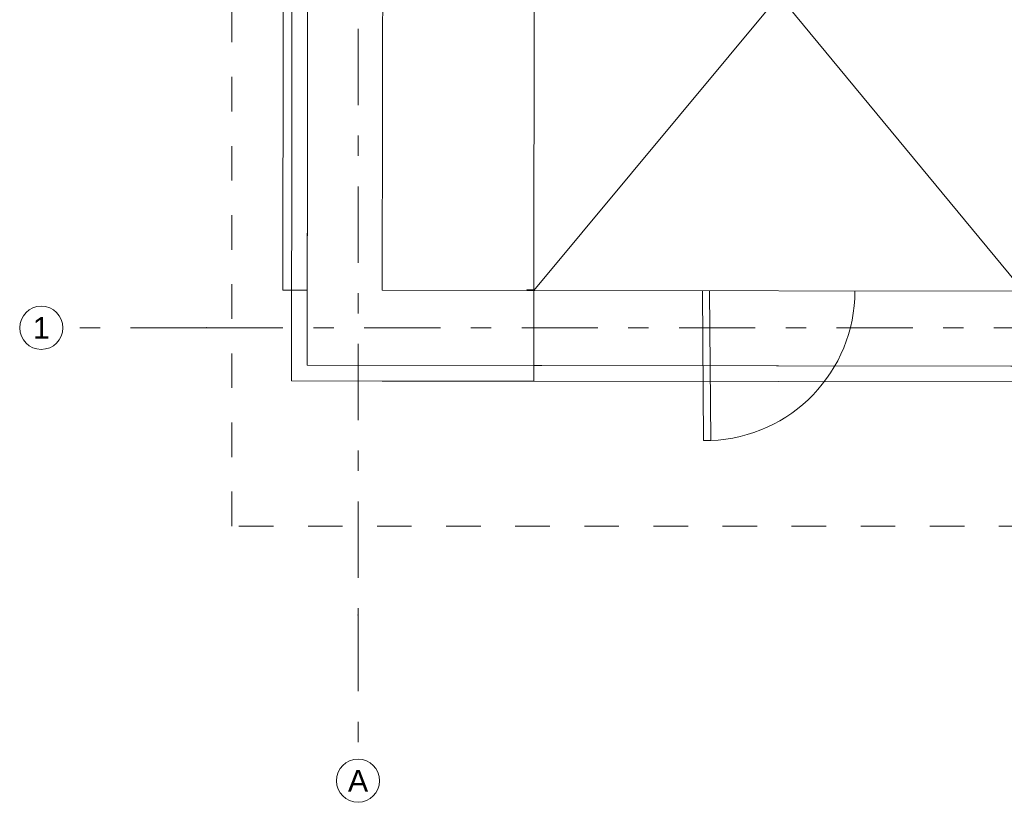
# Model space of a CAD drawing. Header units: millimetres. Extents: x 11681 to 15516, y 25095 to 29743.
# Tile 1 of 96: x 12089 to 12773, y 25095 to 25639. Entities that reach past the tile are written whole.
import ezdxf
from ezdxf.enums import TextEntityAlignment as Align

# ---------------------------------------------------------------- set-up
doc = ezdxf.new("R2010")
doc.units = ezdxf.units.MM
for name, pattern in [('Przerywana', [48, 24, -24]), ('Przerywana podwójnie', [109.361107, 52.916665, -21.166666, 14.111111, -21.166666]), ('Wipeout_Contour', [100, 0, -100])]:
    doc.linetypes.add(name, pattern=pattern)
for name, color, linetype, lineweight, true_color in [('103-Z Zakres opracowania_Nr_pióra__95', 7, 'Continuous', 140, 0x7c7c7c), ('280-A Dachy Powłoki_Nr_pióra__95', 7, 'Continuous', 20, 0x7c7c7c), ('410-K Osie główne_Nr_pióra__95', 7, 'Continuous', 0, 0x7c7c7c), ('420-K Ściany_Nr_pióra__95', 7, 'Continuous', 13, 0x7c7c7c), ('460 - Stropy_Nr_pióra__95', 7, 'Continuous', 13, 0x7c7c7c), ('Nowe_299-A Wymiary Opisy_Nr_pióra__95', 7, 'Continuous', 25, 0x7c7c7c), ('Nowe_Drzwi Archicad_Nr_pióra__95', 7, 'Continuous', 20, 0x7c7c7c)]:
    doc.layers.add(name, color=color, linetype=linetype, lineweight=lineweight, true_color=true_color)
doc.layers.add('410-K Osie główne_Nr_pióra__11', color=7, linetype='Continuous', lineweight=0)
doc.layers.add('XREF', color=8, linetype='Continuous', lineweight=9)
doc.layers.add('420-K Ściany', color=7, linetype='Continuous')
doc.layers.add('Nowe_Drzwi Archicad', color=7, linetype='Continuous')
doc.styles.add('STYL_AUTOMATYCZNY_1', font='arial.ttf')

# ---------------------------------------------------------------- blocks, each defined once
blk = doc.blocks.new('Drzwi garażowe_ segmentowe[1]_1')
at = {"layer": 'Nowe_Drzwi Archicad_Nr_pióra__95', "color": 8, "linetype": 'Continuous', "lineweight": 20, "true_color": 0x7c7c7c}
for p, q in [((164.76, 469.72), (164.25, 59.73)), ((164.25, 59.73), (504.76, 469.29)), ((504.76, 469.29), (164.76, 469.72)), ((504.25, 59.3), (164.76, 469.72)), ((504.25, 59.3), (504.76, 469.29)), ((159.25, 59.72), (159.25, 60.22)), ((159.25, 60.22), (164.25, 60.22)), ((164.25, 59.72), (159.25, 59.72)), ((164.25, 59.72), (159.25, 59.72)), ((164.25, 59.72), (159.25, 59.72)), ((164.17, -3.28), (164.25, 59.72)), ((164.17, -3.28), (164.25, 59.72)), ((164.25, 60.22), (164.25, 59.72)), ((164.25, 59.72), (164.25, 59.73)), ((164.25, 59.73), (504.25, 59.3)), ((504.25, 59.29), (164.25, 59.72)), ((504.17, -3.71), (504.25, 59.29)), ((504.17, -3.71), (504.25, 59.29)), ((504.25, 59.79), (509.25, 59.79)), ((504.25, 59.29), (504.25, 59.79)), ((504.25, 59.3), (504.25, 59.29)), ((509.25, 59.29), (504.25, 59.29)), ((504.25, 59.29), (509.25, 59.29)), ((504.25, 59.29), (509.25, 59.29)), ((509.25, 59.79), (509.25, 59.29))]:
    blk.add_line(p, q, dxfattribs=at)
blk = doc.blocks.new('parter 2025.10.15')
at = {"layer": '103-Z Zakres opracowania_Nr_pióra__95', "color": 8, "linetype": 'Przerywana', "lineweight": 5}
blk.add_lwpolyline([(-45.53, 3079.65), (654.37, 3079.65), (654.37, 2747.81), (1099.75, 2747.81), (1099.75, 2276.77), (655.29, 2276.77), (655.29, -103.95), (-45.53, -103.95)], close=True, dxfattribs=at)
at = {"layer": '280-A Dachy Powłoki_Nr_pióra__95', "color": 8, "linetype": 'Continuous', "lineweight": 5, "flags": 128}
for points in [[(-10.18, 59.91), (-6.55, 3006.84)], [(13.45, 3006.84), (13.45, 59.93)], [(14.52, 59.93), (14.52, 3006.84)], [(31.49, 59.91), (31.49, 3006.82)], [(31.84, 3006.82), (31.84, 59.91)], [(13.45, 59.93), (-10.18, 59.91)], [(-9.12, 59.91), (7.85, 59.89), (8.2, 59.89)], [(7.85, 59.89), (31.49, 59.91)], [(13.45, 59.93), (14.52, 59.93), (31.49, 59.91), (31.84, 59.91)]]:
    blk.add_lwpolyline(points, dxfattribs=at)
at = {"layer": '410-K Osie główne_Nr_pióra__95', "color": 8, "linetype": 'Przerywana podwójnie', "lineweight": 5}
for p, q in [((-63, 33.81), (-163, 33.81)), ((42.06, -165.65), (42.06, -265.65))]:
    blk.add_line(p, q, dxfattribs=at)
at = {"layer": '410-K Osie główne_Nr_pióra__95', "color": 8, "linetype": 'Continuous', "lineweight": 5}
for centre in [(-178, 33.81), (42.06, -280.65)]:
    blk.add_circle(centre, 15, dxfattribs=at)
at = {"layer": '410-K Osie główne_Nr_pióra__95', "color": 8, "linetype": 'Przerywana podwójnie', "lineweight": 5}
for p in [(-63, 33.81), (-63, 33.81), (42.06, -165.65), (42.06, -165.65)]:
    blk.add_point(p, dxfattribs=at)
at = {"layer": '420-K Ściany_Nr_pióra__95', "color": 8, "linetype": 'Continuous', "lineweight": 5, "flags": 128}
for points in [[(-0.35, 3069.65), (-4.21, -3.07)], [(-4.21, -3.07), (58.79, -3.15)], [(58.79, -3.15), (164.17, -3.28)], [(164.17, -3.28), (504.17, -3.71)]]:
    blk.add_lwpolyline(points, dxfattribs=at)
at = {"layer": 'Nowe_299-A Wymiary Opisy_Nr_pióra__95', "color": 8, "linetype": 'Continuous', "lineweight": 5}
for p, q in [((281.25, 59.57), (282.12, -44.43)), ((286.25, 59.57), (287.12, -44.44)), ((282.12, -44.43), (287.12, -44.44))]:
    blk.add_line(p, q, dxfattribs=at)
blk.add_arc((283.2, 59.54), 104.05, 272.15686, 359.9458, dxfattribs=at)
at = {"layer": '410-K Osie główne_Nr_pióra__11', "color": 8, "lineweight": 5, "style": 'STYL_AUTOMATYCZNY_1'}
for s, p in [('1', (-178, 41.31)), ('A', (42.06, -273.15))]:
    blk.add_text(s, height=15, dxfattribs=at).set_placement(p, align=Align.TOP_CENTER)
at = {"color": 8, "linetype": 'Wipeout_Contour', "lineweight": 5, "ltscale": 6138.335975}
blk.add_wipeout([(6.75, 9.87), (8.75, 9.86), (12.58, 3056.7), (10.58, 3056.7)], dxfattribs=at).dxf.layer = '420-K Ściany'
at = {"color": 8, "linetype": 'Wipeout_Contour', "lineweight": 5, "ltscale": 6142.025808}
blk.add_wipeout([(8.77, 19.86), (18.77, 19.85), (22.57, 3046.7), (12.57, 3046.7)], dxfattribs=at).dxf.layer = '420-K Ściany'
at = {"layer": '420-K Ściany_Nr_pióra__95', "color": 8, "linetype": 'Continuous', "lineweight": 5, "flags": 128}
blk.add_lwpolyline([(10.58, 3058.7), (6.75, 9.87)], dxfattribs=at)
at = {"color": 8, "linetype": 'Wipeout_Contour', "lineweight": 5, "ltscale": 6148.220068}
blk.add_wipeout([(18.77, 19.9), (18.82, 19.9), (22.62, 3046.65), (22.57, 3046.65)], dxfattribs=at).dxf.layer = '420-K Ściany'
at = {"color": 8, "linetype": 'Wipeout_Contour', "lineweight": 5, "ltscale": 61418.732381}
blk.add_wipeout([(22.57, 3006.65), (18.87, 59.9), (58.87, 59.85), (59.19, 313.81), (32.2, 313.81), (32.2, 353.81), (59.24, 353.81), (59.56, 613.81), (32.2, 613.81), (32.2, 653.81), (59.61, 653.81), (59.94, 913.81), (32.2, 913.81), (32.2, 953.81), (59.99, 953.81), (60.31, 1210.81), (32.2, 1210.81), (32.2, 1250.81), (60.36, 1250.81), (60.69, 1513.81), (32.2, 1513.81), (32.2, 1553.81), (60.74, 1553.81), (61.07, 1813.81), (32.2, 1813.81), (32.2, 1853.81), (61.12, 1853.81), (61.45, 2113.81), (32.2, 2113.81), (32.2, 2153.81), (61.5, 2153.81), (61.82, 2413.81), (32.2, 2413.81), (32.2, 2453.81), (61.87, 2453.81), (62.2, 2716.81), (31.2, 2716.81), (31.2, 2756.81), (62.26, 2756.81), (62.57, 3006.65)], dxfattribs=at).dxf.layer = '420-K Ściany'
at = {"color": 8, "linetype": 'Wipeout_Contour', "lineweight": 5, "ltscale": 36.183456}
blk.add_wipeout([(6.75, 9.87), (6.75, 7.87), (8.75, 9.86)], dxfattribs=at).dxf.layer = '420-K Ściany'
at = {"layer": '420-K Ściany_Nr_pióra__95', "color": 8, "linetype": 'Continuous', "lineweight": 5, "flags": 128}
blk.add_lwpolyline([(58.87, 59.85), (59.19, 313.81)], dxfattribs=at)
at = {"color": 8, "linetype": 'Wipeout_Contour', "lineweight": 5, "ltscale": 62.738898}
blk.add_wipeout([(8.77, 19.86), (8.75, 9.86), (18.77, 19.85)], dxfattribs=at).dxf.layer = '420-K Ściany'
at = {"color": 8, "linetype": 'Wipeout_Contour', "lineweight": 5, "ltscale": 82.783015}
blk.add_wipeout([(18.77, 19.9), (18.77, 19.85), (18.82, 19.9)], dxfattribs=at).dxf.layer = '420-K Ściany'
at = {"color": 8, "linetype": 'Wipeout_Contour', "lineweight": 5, "ltscale": 34.577672}
blk.add_wipeout([(8.75, 9.86), (6.75, 7.87), (8.75, 7.86)], dxfattribs=at).dxf.layer = '420-K Ściany'
at = {"color": 8, "linetype": 'Wipeout_Contour', "lineweight": 5, "ltscale": 174.550423}
blk.add_wipeout([(18.87, 59.9), (18.82, 19.9), (58.87, 59.85)], dxfattribs=at).dxf.layer = '420-K Ściany'
at = {"color": 8, "linetype": 'Wipeout_Contour', "lineweight": 5, "ltscale": 353.167563}
blk.add_wipeout([(8.75, 7.86), (164.18, 7.67), (164.18, 9.67), (8.75, 9.86)], dxfattribs=at).dxf.layer = '420-K Ściany'
at = {"color": 8, "linetype": 'Wipeout_Contour', "lineweight": 5, "ltscale": 60.776235}
blk.add_wipeout([(18.77, 19.85), (8.75, 9.86), (18.75, 9.85)], dxfattribs=at).dxf.layer = '420-K Ściany'
at = {"layer": '420-K Ściany_Nr_pióra__95', "color": 8, "linetype": 'Continuous', "lineweight": 5, "flags": 128}
blk.add_lwpolyline([(6.75, 7.87), (6.75, 9.87)], dxfattribs=at)
at = {"color": 8, "linetype": 'Wipeout_Contour', "lineweight": 5, "ltscale": 377.756126}
blk.add_wipeout([(18.75, 9.85), (164.18, 9.67), (164.2, 19.67), (18.77, 19.85)], dxfattribs=at).dxf.layer = '420-K Ściany'
at = {"layer": '420-K Ściany_Nr_pióra__95', "color": 8, "linetype": 'Continuous', "lineweight": 5, "flags": 128}
for points in [[(6.75, 7.87), (164.18, 7.67)], [(164.18, 7.67), (504.18, 7.24)]]:
    blk.add_lwpolyline(points, dxfattribs=at)
at = {"color": 8, "linetype": 'Wipeout_Contour', "lineweight": 5, "ltscale": 81.370739}
blk.add_wipeout([(18.82, 19.9), (18.77, 19.85), (18.82, 19.85)], dxfattribs=at).dxf.layer = '420-K Ściany'
at = {"color": 8, "linetype": 'Wipeout_Contour', "lineweight": 5, "ltscale": 385.359058}
blk.add_wipeout([(18.82, 19.85), (164.2, 19.67), (164.2, 19.72), (18.82, 19.9)], dxfattribs=at).dxf.layer = '420-K Ściany'
at = {"color": 8, "linetype": 'Wipeout_Contour', "lineweight": 5, "ltscale": 172.395501}
blk.add_wipeout([(58.87, 59.85), (18.82, 19.9), (58.82, 19.85)], dxfattribs=at).dxf.layer = '420-K Ściany'
at = {"layer": '410-K Osie główne_Nr_pióra__95', "color": 8, "linetype": 'Przerywana podwójnie', "lineweight": 5}
blk.add_line((42.06, 3303.44), (42.06, -165.65), dxfattribs=at)
at = {"color": 8, "linetype": 'Wipeout_Contour', "lineweight": 5, "ltscale": 485.74069}
blk.add_wipeout([(58.82, 19.85), (164.2, 19.72), (164.25, 59.72), (58.87, 59.85)], dxfattribs=at).dxf.layer = '420-K Ściany'
at = {"layer": '410-K Osie główne_Nr_pióra__95', "color": 8, "linetype": 'Przerywana podwójnie', "lineweight": 5}
blk.add_line((-63, 33.81), (1084.69, 33.81), dxfattribs=at)
at = {"layer": '420-K Ściany_Nr_pióra__95', "color": 8, "linetype": 'Continuous', "lineweight": 5}
for q in [(159.25, 59.72), (160.25, 59.72)]:
    blk.add_line((164.25, 59.72), q, dxfattribs=at)
at = {"layer": '420-K Ściany_Nr_pióra__95', "color": 8, "linetype": 'Continuous', "lineweight": 5, "flags": 128}
for points in [[(58.87, 59.85), (59.19, 313.81)], [(164.25, 59.72), (58.87, 59.85)], [(164.25, 59.72), (58.87, 59.85)], [(164.25, 59.72), (164.17, -3.28)], [(164.25, 59.72), (164.2, 19.72), (164.2, 19.67), (164.18, 9.67), (164.18, 7.67)], [(504.25, 59.29), (164.25, 59.72)], [(504.25, 59.29), (164.25, 59.72)]]:
    blk.add_lwpolyline(points, dxfattribs=at)
at = {"layer": '460 - Stropy_Nr_pióra__95', "color": 8, "linetype": 'Continuous', "lineweight": 5, "flags": 128}
blk.add_lwpolyline([(6.75, 7.87), (658.57, 7.05), (655.73, 2276.77), (655.14, 2747.25), (654.75, 3058.7), (10.58, 3058.7)], close=True, dxfattribs=at)
at = {"layer": 'Nowe_Drzwi Archicad', "color": 8, "linetype": 'Continuous', "lineweight": 5}
blk.add_blockref('Drzwi garażowe_ segmentowe[1]_1', (0, 0), dxfattribs=at)

msp = doc.modelspace()

# ---------------------------------------------------------------- block references
at = {"layer": 'XREF'}
msp.add_blockref('parter 2025.10.15', (12282.34, 25390.78), dxfattribs=at)

doc.saveas('drawing.dxf')
